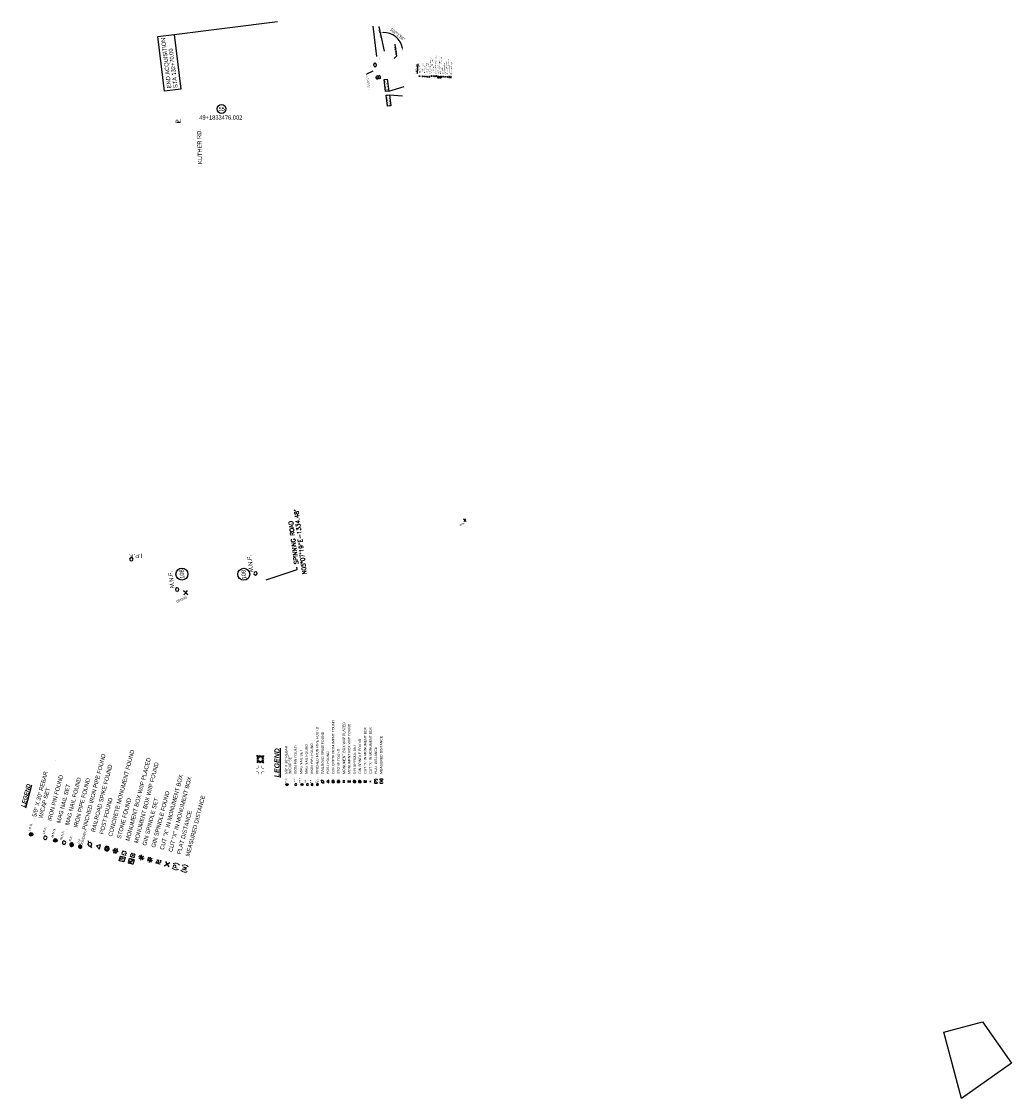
# Model space of a CAD drawing. Header units: feet. Extents: x 1337942 to 1371443, y 457715 to 485384.
# Tile 2 of 14: x 1365612 to 1368583, y 457715 to 460947. Entities that reach past the tile are written whole.
import ezdxf
from ezdxf.enums import TextEntityAlignment as Align

# ---------------------------------------------------------------- set-up
doc = ezdxf.new("R2010")
doc.units = ezdxf.units.FT
doc.header["$MEASUREMENT"] = 0
doc.linetypes.add('HIDDEN', pattern=[0.375, 0.25, -0.125])
doc.linetypes.add('HIDDEN4', pattern=[0.09375, 0.0625, -0.03125])
for name, color, linetype in [('BD_X_Hatch', 247, 'Continuous'), ('RW_P_Text-Boundary', 20, 'Continuous'), ('RW_P_Text-Parcel', 140, 'Continuous'), ('RW_X_Text-CLplat', 30, 'Continuous'), ('RW_X_Text-PropMap', 10, 'Continuous'), ('TEXT', 7, 'Continuous')]:
    doc.layers.add(name, color=color, linetype=linetype)
doc.styles.add('C1', font='simplex.shx')
doc.styles.add('COEC', font='arialbi.ttf', dxfattribs={"width": 0.8})
doc.styles.add('LEROY', font='simplex')
doc.styles.add('ODOT', font='arialbd.ttf')
doc.styles.add('Slanted-Normal', font='font31.shx', dxfattribs={"height": 0.1})
doc.styles.get("Standard").update_dxf_attribs({"font": 'font31.shx'})
doc.styles.add('Style-font31', font='font31.shx')
doc.styles.add('Text - CenterTop 0.14 Italic', font='ariali.ttf', dxfattribs={"height": 0.14})
doc.dimstyles.new('COEC', dxfattribs={"dimscale": 13.9, "dimtxt": 0.18, "dimasz": 0.18, "dimexe": 0.18, "dimexo": 0.0625, "dimgap": 0.09, "dimtad": 1, "dimzin": 0, "dimdsep": 46, "dimtxsty": 'Standard', "dimcen": 0.09, "dimclrd": 256, "dimclre": 256, "dimclrt": 256, "dimaunit": 1, "dimadec": 4, "dimazin": 0, "dimtfac": 1, "dimtofl": 0, "dimtmove": 0, "dimatfit": 3, "dimfxl": 1, "dimtolj": 1, "dimtzin": 0, "dimlwd": -1, "dimlwe": -1, "dimarcsym": 0})

# ---------------------------------------------------------------- blocks, each defined once
blk = doc.blocks.new('306')
at = {"color": 0, "linetype": 'ByBlock'}
for p, q in [((0.041, 0.029), (0.088, 0.075)), ((-0.041, -0.029), (-0.088, -0.075))]:
    blk.add_line(p, q, dxfattribs=at)
blk.add_lwpolyline([(-0.025, -0.057), (0.025, -0.057), (0.058, 0), (0.025, 0.057), (-0.025, 0.057), (-0.058, 0)], close=True, dxfattribs=at)
blk = doc.blocks.new('307')
at = {"linetype": 'HIDDEN4'}
for p, q in [((-0.054, 0.054), (0.054, 0.054)), ((-0.054, -0.054), (-0.054, 0.054)), ((0.054, 0.054), (0.054, -0.054)), ((0.054, -0.054), (-0.054, -0.054))]:
    blk.add_line(p, q, dxfattribs=at)
at = {"color": 0, "linetype": 'HIDDEN4'}
for p, q in [((-0.034, 0.034), (0.034, -0.034)), ((0.034, 0.034), (-0.034, -0.034))]:
    blk.add_line(p, q, dxfattribs=at)
blk = doc.blocks.new('309')
at = {"color": 0, "linetype": 'HIDDEN4'}
for p, q in [((-0.034, 0.034), (0.034, -0.034)), ((0.034, 0.034), (-0.034, -0.034))]:
    blk.add_line(p, q, dxfattribs=at)
blk = doc.blocks.new('343')
at = {"color": 0, "linetype": 'ByBlock'}
for radius in [0.0879, 0.045]:
    blk.add_arc((0, 0), radius, 311.534, 310.534, dxfattribs=at)
blk = doc.blocks.new('*D739')
at = {"layer": 'Defpoints', "color": 0, "transparency": 16777216}
for p in [(1366684.4, 460932.7), (1366700.2, 460858.6), (1366700.2, 460858.6), (1366746.3, 460889.7), (1366805.6, 460858.6)]:
    blk.add_point(p, dxfattribs=at)
at = {"layer": 'TEXT', "transparency": 16777216}
blk.add_arc((1366700.2, 460858.6), 55.6, 9.2852, 92.7471, dxfattribs=at)
for points in [[(1366697.7, 460912.6), (1366697.3, 460915.6), (1366688.6, 460913)], [(1366756.5, 460867.7), (1366753.5, 460867.4), (1366755.8, 460858.6)]]:
    blk.add_solid(points, dxfattribs=at)
at = {"layer": 'TEXT', "transparency": 16777216, "insert": (1366740.8, 460908.8), "char_height": 9, "attachment_point": 5, "rotation": 321.0161}
blk.add_mtext('\\A1;102°1\'56"', dxfattribs=at)

msp = doc.modelspace()

# ---------------------------------------------------------------- hatches: boundary and pattern name
at = {"layer": 'RW_P_Text-Parcel'}
h = msp.add_hatch(color=256, dxfattribs=at)
edge = h.paths.add_edge_path()
edge.add_arc((1366863.549, 460782.657), 0.25, 86.277028, 446.277028)
at = {"layer": 'RW_X_Text-CLplat'}
h = msp.add_hatch(color=256, dxfattribs=at)
edge = h.paths.add_edge_path()
edge.add_arc((1366579.445, 458666.09), 0.749, 90, 450)
h = msp.add_hatch(color=256, dxfattribs=at)
edge = h.paths.add_edge_path()
edge.add_arc((1365919.82, 458451.261), 1.249, 75.51972, 435.51972)

# ---------------------------------------------------------------- linework, layer by layer
at = {"layer": 'BD_X_Hatch'}
for p, q in [((1368380.125, 457913.651), (1368496.032, 457944.708)), ((1368496.032, 457944.708), (1368583.443, 457820.487)), ((1368433.383, 457714.892), (1368380.125, 457913.651)), ((1368583.443, 457820.487), (1368433.383, 457714.892))]:
    msp.add_line(p, q, dxfattribs=at)
at = {"layer": 'RW_P_Text-Boundary'}
msp.add_line((1365713.047, 458729.967), (1365713.047, 458729.967), dxfattribs=at)
at = {"layer": 'RW_P_Text-Parcel'}
for p, q in [((1366666.437, 460933.53), (1366677.102, 460842.505)), ((1366684.36, 460932.743), (1366700.166, 460858.589)), ((1366732.55, 460879.94), (1366737.321, 460843.111)), ((1366737.321, 460843.111), (1366730.566, 460836.615)), ((1366867.16, 460777.301), (1366870.183, 460779.955)), ((1366874.174, 460781.994), (1366872.5, 460782.103)), ((1366874.174, 460781.994), (1366872.913, 460780.887)), ((1366874.174, 460781.994), (1366873.067, 460783.255)), ((1366874.174, 460781.994), (1366874.065, 460780.32)), ((1366874.174, 460781.994), (1366874.283, 460783.668)), ((1366874.174, 460781.994), (1366875.435, 460783.101)), ((1366874.174, 460781.994), (1366875.848, 460781.885)), ((1366874.174, 460781.994), (1366875.281, 460780.733)), ((1366878.848, 460781.694), (1366877.817, 460781.761)), ((1366879.007, 460781.227), (1366878.23, 460780.545)), ((1366879.066, 460782.136), (1366878.384, 460782.913)), ((1366879.449, 460781.01), (1366879.382, 460779.978)), ((1366879.533, 460782.295), (1366879.6, 460783.327)), ((1366879.916, 460781.168), (1366880.598, 460780.391)), ((1366879.975, 460782.077), (1366880.752, 460782.759)), ((1366880.134, 460781.611), (1366881.165, 460781.543)), ((1366888.664, 460779.687), (1366891.586, 460782.251)), ((1366891.407, 460779.509), (1366888.844, 460782.429)), ((1366714.179, 460738.144), (1366760.046, 460752.13)), ((1366716.181, 460727.196), (1366755.904, 460724.322))]:
    msp.add_line(p, q, dxfattribs=at)
at = {"layer": 'RW_P_Text-Parcel', "linetype": 'Continuous'}
for p, q in [((1366861.55, 460777.675), (1366861.735, 460780.513)), ((1366864.388, 460777.491), (1366861.55, 460777.675)), ((1366861.735, 460780.513), (1366864.573, 460780.329)), ((1366864.573, 460780.329), (1366864.388, 460777.491))]:
    msp.add_line(p, q, dxfattribs=at)
at = {"layer": 'RW_P_Text-Parcel', "linetype": 'HIDDEN4'}
for p, q in [((1366862.394, 460781.643), (1366862.535, 460783.812)), ((1366864.563, 460781.502), (1366862.394, 460781.643)), ((1366862.535, 460783.812), (1366864.704, 460783.671)), ((1366864.704, 460783.671), (1366864.563, 460781.502)), ((1366867.702, 460781.322), (1366867.843, 460783.491)), ((1366869.871, 460781.181), (1366867.702, 460781.322)), ((1366867.843, 460783.491), (1366870.012, 460783.35)), ((1366870.012, 460783.35), (1366869.871, 460781.181))]:
    msp.add_line(p, q, dxfattribs=at)
at = {"layer": 'RW_P_Text-Parcel', "linetype": 'HIDDEN'}
for p, q in [((1366867.16, 460777.301), (1366867.344, 460780.14)), ((1366869.998, 460777.116), (1366867.16, 460777.301)), ((1366867.344, 460780.14), (1366870.183, 460779.955)), ((1366870.183, 460779.955), (1366869.998, 460777.116))]:
    msp.add_line(p, q, dxfattribs=at)
at = {"layer": 'RW_P_Text-Parcel'}
for points in [[(1366704.411, 460736.993), (1366700.117, 460773.453), (1366709.885, 460774.604), (1366714.179, 460738.144)], [(1366846.377, 460783.759), (1366848.548, 460782.31), (1366848.717, 460784.915)], [(1366858.162, 460782.09), (1366858.937, 460781.573), (1366858.998, 460782.502), (1366859.833, 460782.915), (1366859.058, 460783.432), (1366859.119, 460784.361), (1366858.283, 460783.949), (1366857.509, 460784.466), (1366857.448, 460783.537), (1366856.613, 460783.124), (1366857.388, 460782.607), (1366857.327, 460781.678)], [(1366710.295, 460693.089), (1366706.413, 460726.045), (1366716.181, 460727.196), (1366720.063, 460694.24)]]:
    msp.add_lwpolyline(points, close=True, dxfattribs=at)
at = {"layer": 'RW_P_Text-Parcel', "const_width": 1.05}
for points in [[(1366806.566, 460782.786, 1), (1366806.634, 460783.834, 1)], [(1366821.491, 460781.945, 1), (1366821.56, 460782.993, 1)]]:
    msp.add_lwpolyline(points, format="xyb", close=True, dxfattribs=at)
at = {"layer": 'RW_P_Text-Parcel'}
for points in [[(1366812.115, 460763.033, 0, 0.749, 0), (1366812.158, 460760.783, 0, 0, 0.26150016), (1366813.083, 460759.208, 0, 0, -0.94920163)], [(1366815.093, 460763.055, 0, 0.749, 0), (1366815.08, 460760.805, 0, 0, -0.26150016), (1366814.177, 460759.217, 0, 0, 0.94920163)], [(1366809.058, 460759.976, 0, 0.749, 0), (1366811.307, 460759.998, 0, 0, -0.26150016), (1366812.909, 460759.12, 0, 0, 0.94920163)], [(1366809.058, 460757.014, 0, 0.749, 0), (1366811.307, 460756.991, 0, 0, 0.26150016), (1366812.909, 460757.87, 0, 0, -0.94920163)], [(1366812.228, 460753.916, 0, 0.749, 0), (1366812.19, 460756.166, 0, 0, -0.26150016), (1366813.057, 460757.774, 0, 0, 0.94920163)], [(1366815.07, 460753.937, 0, 0.749, 0), (1366815.077, 460756.187, 0, 0, 0.26150016), (1366814.188, 460757.783, 0, 0, -0.94920163)], [(1366818.175, 460760.027, 0, 0.749, 0), (1366815.926, 460759.999, 0, 0, 0.26150016), (1366814.344, 460759.085, 0, 0, -0.94920163)], [(1366818.175, 460756.98, 0, 0.749, 0), (1366815.926, 460757.008, 0, 0, -0.26150016), (1366814.344, 460757.922, 0, 0, 0.94920163)]]:
    msp.add_lwpolyline(points, format="xyseb", dxfattribs=at)
at = {"layer": 'RW_P_Text-Parcel', "const_width": 0.649, "flags": 128}
msp.add_lwpolyline([(1366874.153, 460781.67, 1), (1366874.195, 460782.318, 1)], format="xyb", close=True, dxfattribs=at)
at = {"layer": 'RW_P_Text-Parcel'}
for centre, radius in [((1366806.6, 460783.31), 1.05), ((1366821.525, 460782.469), 1.05), ((1366858.223, 460783.019), 0.349), ((1366868.857, 460782.336), 0.25), ((1366879.491, 460781.652), 0.644)]:
    msp.add_circle(centre, radius, dxfattribs=at)
for centre, radius in [((1366815.343, 460782.913), 1.02), ((1366826.948, 460782.092), 1.02), ((1366831.678, 460781.78), 1.1), ((1366831.678, 460781.78), 0.485), ((1366836.942, 460781.516), 1), ((1366836.942, 460781.516), 0.441)]:
    msp.add_arc(centre, radius, 352.810985, 351.810985, dxfattribs=at)
for centre, major_axis in [((1366672.91, 460817.226), (-0.697, 6.695)), ((1366679.385, 460779.712), (-0.633, 6.087)), ((1366686.251, 460780.52), (-0.576, 5.533))]:
    msp.add_ellipse(centre, major_axis=major_axis, ratio=0.45669962, dxfattribs=at)
at = {"layer": 'RW_X_Text-CLplat'}
for p, q in [((1366942.512, 459450.445, 997.1), (1366938.665, 459453.691, 997.1)), ((1366942.512, 459450.445, 997.1), (1366939.266, 459446.598, 997.1)), ((1366942.512, 459450.445, 997.1), (1366945.759, 459454.292, 997.1)), ((1366942.512, 459450.445, 997.1), (1366946.359, 459447.198, 997.1)), ((1366104.911, 459232.746, 997.1), (1366098.499, 459238.157, 997.1)), ((1366104.911, 459232.746, 997.1), (1366099.5, 459226.335, 997.1)), ((1366104.911, 459232.746, 997.1), (1366110.321, 459239.158, 997.1)), ((1366104.911, 459232.746, 997.1), (1366111.322, 459227.336, 997.1)), ((1366611.381, 458666.176), (1366606.348, 458666.176)), ((1366611.381, 458666.176), (1366607.822, 458669.735)), ((1366611.381, 458666.176), (1366607.822, 458662.616)), ((1366611.381, 458666.176), (1366611.381, 458671.209)), ((1366611.381, 458666.176), (1366614.941, 458669.735)), ((1366611.381, 458666.176), (1366616.415, 458666.176)), ((1366611.381, 458666.176), (1366611.381, 458661.142)), ((1366611.381, 458666.176), (1366614.941, 458662.616)), ((1366625.433, 458666.188), (1366622.332, 458666.188)), ((1366625.999, 458667.555), (1366623.806, 458669.748)), ((1366625.999, 458664.822), (1366623.806, 458662.629)), ((1366627.365, 458668.121), (1366627.365, 458671.222)), ((1366627.365, 458664.256), (1366627.365, 458661.155)), ((1366628.732, 458667.555), (1366630.925, 458669.748)), ((1366628.732, 458664.822), (1366630.925, 458662.629)), ((1366629.298, 458666.188), (1366632.399, 458666.188)), ((1365971.391, 458438.09), (1365963.268, 458440.187)), ((1365971.391, 458438.09), (1365964.164, 458433.829)), ((1365971.391, 458438.09), (1365967.131, 458445.317)), ((1365971.391, 458438.09), (1365969.293, 458429.967)), ((1365971.391, 458438.09), (1365973.489, 458446.213)), ((1365971.391, 458438.09), (1365978.618, 458442.35)), ((1365971.391, 458438.09), (1365979.514, 458435.992)), ((1365971.391, 458438.09), (1365975.652, 458430.863)), ((1365995.555, 458434.223), (1365992.93, 458438.676)), ((1365997.995, 458434.567), (1365999.288, 458439.572)), ((1365999.964, 458433.084), (1366004.417, 458435.709)), ((1365994.072, 458432.254), (1365989.067, 458433.547)), ((1365994.416, 458429.813), (1365989.963, 458427.188)), ((1365996.385, 458428.331), (1365995.092, 458423.326)), ((1365998.825, 458428.675), (1366001.451, 458424.222)), ((1366000.308, 458430.644), (1366005.313, 458429.351)), ((1366040.417, 458413.234), (1366057.159, 458423.1)), ((1366043.857, 458426.535), (1366053.724, 458409.798))]:
    msp.add_line(p, q, dxfattribs=at)
at = {"layer": 'RW_X_Text-CLplat', "linetype": 'HIDDEN4'}
for p, q in [((1366576.185, 458662.83), (1366576.185, 458669.351)), ((1366576.185, 458669.351), (1366582.706, 458669.351)), ((1366582.706, 458662.83), (1366576.185, 458662.83)), ((1366582.706, 458669.351), (1366582.706, 458662.83)), ((1366592.137, 458662.902), (1366592.137, 458669.424)), ((1366592.137, 458669.424), (1366598.658, 458669.424)), ((1366598.658, 458662.902), (1366592.137, 458662.902)), ((1366598.658, 458669.424), (1366598.658, 458662.902)), ((1365913.199, 458447.358), (1365915.916, 458457.882)), ((1365923.723, 458444.64), (1365913.199, 458447.358)), ((1365915.916, 458457.882), (1365926.441, 458455.164)), ((1365926.441, 458455.164), (1365923.723, 458444.64)), ((1365938.971, 458440.827), (1365941.689, 458451.352)), ((1365949.495, 458438.11), (1365938.971, 458440.827)), ((1365941.689, 458451.352), (1365952.213, 458448.634)), ((1365952.213, 458448.634), (1365949.495, 458438.11))]:
    msp.add_line(p, q, dxfattribs=at)
at = {"layer": 'RW_X_Text-CLplat', "linetype": 'Continuous'}
for p, q in [((1365905.351, 458428.657), (1365908.907, 458442.425)), ((1365908.907, 458442.425), (1365922.675, 458438.87)), ((1365922.675, 458438.87), (1365919.119, 458425.102)), ((1365919.119, 458425.102), (1365905.351, 458428.657))]:
    msp.add_line(p, q, dxfattribs=at)
at = {"layer": 'RW_X_Text-CLplat', "linetype": 'HIDDEN'}
for p, q in [((1365932.557, 458421.583), (1365936.113, 458435.355)), ((1365936.113, 458435.355), (1365949.885, 458431.798)), ((1365946.328, 458418.027), (1365932.557, 458421.583)), ((1365949.885, 458431.798), (1365946.328, 458418.027))]:
    msp.add_line(p, q, dxfattribs=at)
at = {"layer": 'RW_X_Text-CLplat', "color": 6}
msp.add_line((1365932.557, 458421.583), (1365949.885, 458431.798), dxfattribs=at)
at = {"layer": 'RW_X_Text-CLplat'}
for points, format in [([(1366318.247, 458737.359), (1366321.409, 458735.22, 0.22599763), (1366317.961, 458743.902), (1366318.189, 458744.144, -0.25358218), (1366321.409, 458735.22), (1366324.318, 458737.607)], "xyb"), ([(1366318.247, 458729.843), (1366321.409, 458731.982, -0.22599763), (1366317.961, 458723.301), (1366318.189, 458723.058, 0.25358218), (1366321.409, 458731.982), (1366324.318, 458729.595)], "xyb"), ([(1366325.638, 458744.582), (1366327.777, 458741.42, -0.22599763), (1366319.095, 458744.868), (1366318.853, 458744.64, 0.25358218), (1366327.777, 458741.42), (1366325.39, 458738.511)], "xyb"), ([(1366325.811, 458722.62), (1366327.95, 458725.783, 0.22599763), (1366319.269, 458722.334), (1366319.027, 458722.562, -0.25358218), (1366327.95, 458725.783), (1366325.564, 458728.691)], "xyb"), ([(1366331.564, 458744.244), (1366329.426, 458741.082, 0.22599763), (1366338.107, 458744.531), (1366338.349, 458744.303, -0.25358218), (1366329.426, 458741.082), (1366331.812, 458738.173)], "xyb"), ([(1366331.593, 458722.273), (1366329.455, 458725.435, -0.22599763), (1366338.136, 458721.987), (1366338.378, 458722.215, 0.25358218), (1366329.455, 458725.435), (1366331.841, 458728.344)], "xyb"), ([(1366338.985, 458729.67), (1366335.823, 458731.808, 0.22599763), (1366339.271, 458723.127), (1366339.043, 458722.885, -0.25358218), (1366335.823, 458731.808), (1366332.914, 458729.422)], "xyb"), ([(1366339.303, 458736.674), (1366336.141, 458734.535, -0.22599763), (1366339.589, 458743.217), (1366339.361, 458743.459, 0.25358218), (1366336.141, 458734.535), (1366333.232, 458736.922)], "xyb"), ([(1366314.084, 458705.736, 0, 2.248, 0), (1366320.834, 458705.697, 0, 0, -0.26150016), (1366325.598, 458702.988, 0, 0, 0.94920163)], "xyseb"), ([(1366314.15, 458696.8, 0, 2.248, 0), (1366320.899, 458696.93, 0, 0, 0.26150016), (1366325.625, 458699.704, 0, 0, -0.94920163)], "xyseb"), ([(1366323.168, 458714.982, 0, 2.248, 0), (1366323.252, 458708.233, 0, 0, 0.26150016), (1366325.995, 458703.488, 0, 0, -0.94920163)], "xyseb"), ([(1366323.322, 458687.629, 0, 2.248, 0), (1366323.255, 458694.378, 0, 0, -0.26150016), (1366325.889, 458699.184, 0, 0, 0.94920163)], "xyseb"), ([(1366332.31, 458714.982, 0, 2.248, 0), (1366332.226, 458708.233, 0, 0, -0.26150016), (1366329.484, 458703.488, 0, 0, 0.94920163)], "xyseb"), ([(1366332.207, 458687.629, 0, 2.248, 0), (1366332.275, 458694.378, 0, 0, 0.26150016), (1366329.64, 458699.184, 0, 0, -0.94920163)], "xyseb"), ([(1366341.439, 458705.665, 0, 2.248, 0), (1366334.689, 458705.687, 0, 0, 0.26150016), (1366329.902, 458703.02, 0, 0, -0.94920163)], "xyseb"), ([(1366341.501, 458697.14, 0, 2.248, 0), (1366334.752, 458697.026, 0, 0, -0.26150016), (1366329.929, 458699.628, 0, 0, 0.94920163)], "xyseb")]:
    msp.add_lwpolyline(points, format=format, dxfattribs=at)
for points, const_width in [([(1366408.83, 458655.377, 1), (1366408.83, 458658.527, 1)], 3.15), ([(1366453.677, 458655.767, 1), (1366453.677, 458658.917, 1)], 3.15), ([(1365640.029, 458505.076, 1), (1365641.342, 458510.159, 1)], 5.25), ([(1365712.562, 458487.016, 1), (1365713.875, 458492.099, 1)], 5.25)]:
    msp.add_lwpolyline(points, format="xyb", close=True, dxfattribs=dict(at, const_width=const_width))
for points in [[(1366527.823, 458666.045), (1366534.604, 458662.131), (1366534.604, 458669.96)], [(1366563.429, 458663.344), (1366565.849, 458661.946), (1366565.849, 458664.741), (1366568.269, 458666.138), (1366565.849, 458667.535), (1366565.849, 458670.33), (1366563.429, 458668.932), (1366561.009, 458670.33), (1366561.009, 458667.535), (1366558.589, 458666.138), (1366561.009, 458664.741), (1366561.009, 458661.946)], [(1365836.497, 458472.701), (1365845.807, 458463.559), (1365849.07, 458476.193)], [(1365892.83, 458453.503), (1365896.152, 458450.24), (1365897.317, 458454.749), (1365901.805, 458455.995), (1365898.482, 458459.259), (1365899.646, 458463.768), (1365895.159, 458462.522), (1365891.836, 458465.785), (1365890.671, 458461.276), (1365886.184, 458460.029), (1365889.507, 458456.766), (1365888.342, 458452.257)]]:
    msp.add_lwpolyline(points, close=True, dxfattribs=at)
at = {"layer": 'RW_X_Text-CLplat', "flags": 128}
for points, const_width in [([(1366611.381, 458665.202, 1), (1366611.381, 458667.149, 1)], 1.947), ([(1365970.985, 458436.519, 1), (1365971.797, 458439.661, 1)], 3.245)]:
    msp.add_lwpolyline(points, format="xyb", close=True, dxfattribs=dict(at, const_width=const_width))
at = {"layer": 'RW_X_Text-CLplat'}
for centre, radius in [((1366093.498, 459288.795), 18), ((1366278.976, 459288.313), 18), ((1366408.83, 458656.952), 3.15), ((1366453.677, 458657.342), 3.15), ((1366563.429, 458666.138), 1.047), ((1366595.397, 458666.163), 0.75), ((1366627.365, 458666.188), 1.932), ((1365640.686, 458507.617), 5.25), ((1365713.218, 458489.557), 5.25), ((1365893.994, 458458.012), 1.745), ((1365945.592, 458444.731), 1.25), ((1365997.19, 458431.449), 3.22)]:
    msp.add_circle(centre, radius, dxfattribs=at)
for centre, radius, start, end in [((1365941.464, 459333.408), 5.1, 88.105693, 87.105693), ((1366314.199, 459290.903), 5.1, 358.105693, 357.105693), ((1366078.822, 459242.424), 5.1, 3.617291, 2.617291), ((1366435.082, 458657.466), 3.06, 356.533957, 355.533957), ((1366469.984, 458657.271), 3.06, 356.533957, 355.533957), ((1366484.029, 458657.478), 2.999, 356.533957, 355.533957), ((1366500.013, 458657.491), 2.999, 356.533957, 355.533957), ((1366484.029, 458657.478), 1.323, 356.533957, 355.533957), ((1366500.013, 458657.491), 1.323, 356.533957, 355.533957), ((1365683.263, 458497.506), 5.1, 342.053677, 341.053677), ((1365739.504, 458482.646), 5.1, 342.053677, 341.053677), ((1365762.447, 458476.695), 5.498, 342.053677, 341.053677), ((1365762.447, 458476.695), 2.425, 342.053677, 341.053677), ((1365788.055, 458470.487), 4.998, 342.053677, 341.053677), ((1365788.055, 458470.487), 2.205, 342.053677, 341.053677)]:
    msp.add_arc(centre, radius, start, end, dxfattribs=at)
at = {"layer": 'RW_X_Text-PropMap'}
msp.add_line((1366069.855, 460908.856), (1366380.007, 460947.396), dxfattribs=at)
msp.add_lwpolyline([(1366041.512, 460738.138), (1366021.052, 460902.792), (1366069.855, 460908.856), (1366090.316, 460744.202)], close=True, dxfattribs=at)
msp.add_circle((1366212.316, 460684.962), 13.2, dxfattribs=at)

# ---------------------------------------------------------------- block references
at = {"layer": 'RW_P_Text-Parcel', "rotation": 86.27702816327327}
for name, p, xscale, yscale, zscale in [('306', (1366842.273, 460784.036), 20, 20, 20), ('343', (1366852.889, 460783.367), 15.9375, 15.9375, 15.9375), ('307', (1366884.808, 460781.311), 20, 20, 20), ('309', (1366890.125, 460780.969), 40.00000000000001, 40.00000000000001, 40.00000000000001)]:
    msp.add_blockref(name, p, dxfattribs=dict(at, xscale=xscale, yscale=yscale, zscale=zscale))
at = {"layer": 'RW_X_Text-CLplat'}
for name, p, xscale, yscale, zscale, rotation in [('306', (1366515.483, 458666.075), 60, 60, 60, 90), ('343', (1366547.394, 458666.14), 45.89999999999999, 45.89999999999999, 45.89999999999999, 90), ('307', (1366643.349, 458666.201), 60, 60, 60, 90), ('309', (1366659.333, 458666.214), 60, 60, 60, 90), ('306', (1365816.595, 458477.892), 100, 100, 100, 75.51971960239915), ('343', (1365868.118, 458464.698), 79.68750000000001, 79.68750000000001, 79.68750000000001, 75.51971960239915), ('307', (1366022.988, 458424.808), 100, 100, 100, 75.51971960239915), ('309', (1366048.788, 458418.167), 100, 100, 100, 75.51971960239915)]:
    msp.add_blockref(name, p, dxfattribs=dict(at, xscale=xscale, yscale=yscale, zscale=zscale, rotation=rotation))

# ---------------------------------------------------------------- texts
at = {"layer": 'RW_P_Text-Parcel'}
for s, height, rotation, style, p in [('PT STA. 24+72.60', 2.8, 102.077508, 'Slanted-Normal', (1366687.548, 460913.377)), ("133+91.63,0.00' RT", 2.5, 97.381779, 'Slanted-Normal', (1366733.817, 460862.086)), ('%%ULEGEND', 5, 86.277028, 'COEC', (1366800.387, 460805.572)), ('55SH', 2.8, 97.381779, 'Text - CenterTop 0.14 Italic', (1366680.884, 460779.621)), ('55T', 2.8, 97.381779, 'Text - CenterTop 0.14 Italic', (1366687.75, 460780.429))]:
    msp.add_text(s, height=height, rotation=rotation, dxfattribs=dict(at, style=style)).set_placement(p, align=Align.CENTER)
for s, height, style, width, p in [("35+91.22,0.00' RT", 2.5, 'Slanted-Normal', 0.95, (1366737.844, 460863.212)), ('16-SH1', 2.6, 'Text - CenterTop 0.14 Italic', 0.9, (1366674.177, 460817.252))]:
    msp.add_text(s, height=height, rotation=97.381779, dxfattribs=dict(at, style=style, width=width)).set_placement(p, align=Align.CENTER)
for s, height, rotation, style, p in [('L', 2.8, 186.717778, 'Style-font31', (1366686.007, 460837.294)), ('P', 2.8, 186.717778, 'Style-font31', (1366686.708, 460836.653)), ('STA 118+92.00', 2.5, 96.717778, 'Style-font31', (1366712.104, 460739.228)), ('M', 1.832, 86.277028, 'ODOT', (1366863.889, 460777.938)), ('(P)', 2.5, 86.277028, 'LEROY', (1366896.487, 460778.121)), ('(M)', 2.5, 86.277028, 'LEROY', (1366901.885, 460777.797)), ('END ACQUISITION', 2.5, 96.717778, 'Style-font31', (1366714.01, 460694.533)), ('STA 132+70.00', 2.5, 96.717778, 'Style-font31', (1366717.987, 460695.324))]:
    msp.add_text(s, height=height, rotation=rotation, dxfattribs=dict(at, style=style)).set_placement(p)
for s, height, p in [('PINCHED IRON PIPE FOUND', 2.5, (1366838.588, 460791.954)), ('RAILROAD SPIKE FOUND', 2.5, (1366844.064, 460791.593)), ('CONCRETE MONUMENT FOUND', 2.5, (1366854.676, 460790.929)), ('MONUMENT BOX W/IP PLACED', 2.5, (1366865.353, 460790.204)), ('MONUMENT BOX W/IP FOUND', 2.5, (1366870.636, 460789.894)), ('CUT "X" IN MONUMENT BOX', 2.5, (1366886.573, 460788.871)), ('CUT "X" IN MONUMENT BOX', 2.5, (1366891.89, 460788.529)), ('5/8" X 30" REBAR', 2.5, (1366807.624, 460793.96)), ('W/CAP SET', 2.5, (1366811.45, 460793.711)), ('IRON PIN FOUND', 2.5, (1366817.082, 460793.302)), ('MAG NAIL SET', 2.5, (1366822.636, 460792.988)), ('MAG NAIL FOUND', 2.5, (1366827.953, 460792.642)), ('IRON PIPE FOUND', 2.5, (1366833.271, 460792.296)), ('POST FOUND', 2.5, (1366849.223, 460791.258)), ('STONE FOUND', 2.5, (1366860.019, 460790.605)), ('GIN SPINDLE SET', 2.5, (1366875.842, 460789.353)), ('GIN SPINDLE FOUND', 2.5, (1366881.285, 460789.209)), ('PLAT DISTANCE', 2.5, (1366897.14, 460788.142)), ('MEASURED DISTANCE', 2.5, (1366902.537, 460787.818)), ('I.P.S.', 1.4, (1366805.937, 460785.218)), ('I.P.F.', 1.4, (1366814.68, 460784.821)), ('M.N.S.', 1.4, (1366820.068, 460783.787)), ('M.N.F.', 1.4, (1366825.55, 460783.43)), ('P.F.', 1.4, (1366831.071, 460783.511)), ('P.F.', 1.4, (1366836.388, 460783.17)), ('M', 1.73, (1366869.419, 460777.753))]:
    msp.add_text(s, height=height, rotation=86.277028, dxfattribs=at).set_placement(p)
at = {"layer": 'RW_P_Text-Parcel', "style": 'Style-font31', "width": 0.9}
msp.add_text('BEGIN ACQUISITION', height=2.5, rotation=96.717778, dxfattribs=at).set_placement((1366708.126, 460738.437))
at = {"layer": 'RW_P_Text-Parcel', "width": 0.5}
msp.add_text('PINCHED', height=1.4, rotation=86.277028, dxfattribs=at).set_placement((1366838.312, 460783.044))
at = {"layer": 'RW_P_Text-Parcel', "char_height": 2.5, "attachment_point": 2, "style": 'Style-font31'}
for s, insert, rotation in [('C CONST. KUTHER ROAD\\PN00%%D00\'09"W,127.19\'', (1366649.247, 460765.355), 97.381779), ('L', (1366652.785, 460745.001), 97.083418)]:
    msp.add_mtext_dynamic_manual_height_columns(s, width=46.06523, gutter_width=50, heights=[27.314], dxfattribs=dict(at, insert=insert, rotation=rotation))
at = {"layer": 'RW_X_Text-CLplat'}
for s, height, rotation, p in [('CROSS', 4.2, 24.346495, (1366926.452, 459432.442, 997.1)), ('CROSS', 7, 24.346495, (1366078.145, 459202.741, 997.1)), ('CONCRETE MONUMENT FOUND', 7.5, 90, (1366551.269, 458689.127)), ('MONUMENT BOX W/IP PLACED', 7.5, 90, (1366583.375, 458689.034)), ('MONUMENT BOX W/IP FOUND', 7.5, 90, (1366599.252, 458689.135)), ('CUT "X" IN MONUMENT BOX', 7.5, 90, (1366647.161, 458689.178)), ('CUT "X" IN MONUMENT BOX', 7.5, 90, (1366663.145, 458689.19)), ('PINCHED IRON PIPE FOUND', 7.5, 90, (1366502.909, 458689.06)), ('RAILROAD SPIKE FOUND', 7.5, 90, (1366519.374, 458689.047)), ('MEASURED DISTANCE', 7.5, 90, (1366695.157, 458689.135)), ('5/8" X 30" REBAR', 7.5, 90, (1366409.823, 458689.035)), ('IRON PIN FOUND', 7.5, 90, (1366438.264, 458688.907)), ('MAG NAIL FOUND', 7.5, 90, (1366470.938, 458689.047)), ('IRON PIPE FOUND', 7.5, 90, (1366486.925, 458689.047)), ('STONE FOUND', 7.5, 90, (1366567.33, 458689.198)), ('GIN SPINDLE SET', 7.5, 90, (1366614.942, 458688.532)), ('GIN SPINDLE FOUND', 7.5, 90, (1366631.264, 458689.161)), ('PLAT DISTANCE', 7.5, 90, (1366678.935, 458689.056)), ('W/CAP SET', 7.5, 90, (1366421.324, 458689.035)), ('MAG NAIL SET', 7.5, 90, (1366454.952, 458689.047)), ('POST FOUND', 7.5, 90, (1366534.882, 458689.047)), ('I.P.S.', 4.2, 90, (1366406.474, 458662.535)), ('I.P.F.', 4.2, 90, (1366432.726, 458663.049)), ('M.N.S.', 4.2, 90, (1366449.057, 458661.002)), ('M.N.F.', 4.2, 90, (1366465.538, 458661.002)), ('P.F.', 4.2, 90, (1366482.05, 458662.322)), ('P.F.', 4.2, 90, (1366498.034, 458662.334))]:
    msp.add_text(s, height=height, rotation=rotation, dxfattribs=at).set_placement(p)
for s, height, rotation, width, p in [('I.P.F.', 12.5, 181.571736, 0.9, (1365973.824, 459349.826)), ('M.N.F.', 12.5, 97.083333, 0.9, (1366307.973, 459295.588)), ('M.N.F.', 12.5, 97.083333, 0.9, (1366070.701, 459247.682)), ('PINCHED IRON PIPE FOUND', 12.5, 75.51972, 0.9, (1365805.883, 458520.224)), ('CONCRETE MONUMENT FOUND', 12.5, 75.51972, 0.9, (1365883.952, 458500.177)), ('MONUMENT BOX W/IP PLACED', 12.5, 75.51972, 0.9, (1365935.723, 458486.648)), ('5/8" X 30" REBAR', 12.5, 75.51972, 0.9, (1365655.658, 458558.976)), ('IRON PIN FOUND', 12.5, 75.51972, 0.9, (1365701.5, 458546.917)), ('RAILROAD SPIKE FOUND', 12.5, 75.51972, 0.9, (1365832.448, 458513.342)), ('MONUMENT BOX W/IP FOUND', 12.5, 75.51972, 0.9, (1365961.386, 458480.195)), ('PINCHED', 4.2, 90, 0.5, (1366503.818, 458662.334)), ('W/CAP SET', 12.5, 75.51972, 0.9, (1365674.217, 458554.183)), ('MAG NAIL SET', 12.5, 75.51972, 0.9, (1365728.489, 458540.189)), ('MAG NAIL FOUND', 12.5, 75.51972, 0.9, (1365754.287, 458533.527)), ('IRON PIPE FOUND', 12.5, 75.51972, 0.9, (1365780.084, 458526.865)), ('CUT "X" IN MONUMENT BOX', 12.5, 75.51972, 0.9, (1366038.716, 458460.297)), ('CUT "X" IN MONUMENT BOX', 12.5, 75.51972, 0.9, (1366064.515, 458453.656)), ('POST FOUND', 12.5, 75.51972, 0.9, (1365857.473, 458506.879)), ('STONE FOUND', 12.5, 75.51972, 0.9, (1365909.899, 458493.599)), ('GIN SPINDLE FOUND', 12.5, 75.51972, 0.9, (1366013.055, 458466.895)), ('GIN SPINDLE SET', 12.5, 75.51972, 0.9, (1365986.453, 458472.683)), ('MEASURED DISTANCE', 12.5, 75.51972, 0.9, (1366116.149, 458440.227)), ('I.P.S.', 7, 75.51972, 0.9, (1365639.21, 458517.609)), ('PLAT DISTANCE', 12.5, 75.51972, 0.9, (1366089.939, 458446.859)), ('I.P.F.', 7, 75.51972, 0.9, (1365681.787, 458507.498)), ('M.N.S.', 7, 75.51972, 0.9, (1365707.288, 458497.389)), ('M.N.F.', 7, 75.51972, 0.9, (1365733.885, 458490.52)), ('P.F.', 7, 75.51972, 0.9, (1365761.081, 458485.768)), ('PINCHED', 7, 75.51972, 0.9, (1365796.213, 458476.717)), ('P.F.', 7, 75.51972, 0.9, (1365786.88, 458479.127)), ('M', 12.5, 75.51972, 0.9, (1365944.355, 458421.272))]:
    msp.add_text(s, height=height, rotation=rotation, dxfattribs=dict(at, width=width)).set_placement(p)
at = {"layer": 'RW_X_Text-CLplat', "width": 0.9}
msp.add_text('108', height=12.5, rotation=97.083333, dxfattribs=at).set_placement((1366099.465, 459289.699), align=Align.CENTER)
for s, rotation, style, p in [('108', 97.083333, 'Style-font31', (1366285.239, 459287.844)), ('%%ULEGEND', 75.51972, 'COEC', (1365630.945, 458622.766))]:
    msp.add_text(s, height=12.5, rotation=rotation, dxfattribs=dict(at, style=style)).set_placement(p, align=Align.CENTER)
at = {"layer": 'RW_X_Text-CLplat', "style": 'COEC'}
msp.add_text('%%ULEGEND', height=15, rotation=90, dxfattribs=at).set_placement((1366385.896, 458722.385), align=Align.CENTER)
at = {"layer": 'RW_X_Text-CLplat', "style": 'LEROY'}
for s, p in [('(P)', (1366678.935, 458658.928)), ('(M)', (1366695.157, 458659.008))]:
    msp.add_text(s, height=7.5, rotation=90, dxfattribs=at).set_placement(p)
at = {"layer": 'RW_X_Text-CLplat', "width": 0.9}
for s, style, p in [('M', 'ODOT', (1365917.085, 458427.762)), ('(P)', 'LEROY', (1366077.384, 458398.241)), ('(M)', 'LEROY', (1366103.594, 458391.61))]:
    msp.add_text(s, height=12.5, rotation=75.51972, dxfattribs=dict(at, style=style)).set_placement(p)
at = {"layer": 'RW_X_Text-CLplat', "char_height": 12.6, "attachment_point": 5, "rotation": 97.467127, "style": 'C1'}
for s, insert in [('N05%%D07\'19"E-1334.48\'                    ', (1366448.893, 459385.536)), ('SPINNING ROAD                            ', (1366428.344, 459383.223))]:
    msp.add_mtext_dynamic_manual_height_columns(s, width=199.26822, gutter_width=45, heights=[0], dxfattribs=dict(at, insert=insert))
at = {"layer": 'RW_X_Text-PropMap', "style": 'Style-font31', "width": 0.9}
for s, height, rotation, p in [('END ACQUISITION', 12.5, 97.083333, (1366061.613, 460748.086)), ('STA 132+70.00', 12.5, 97.083333, (1366080.626, 460748.371)), ('P', 14, 91.835278, (1366088.483, 460641.305)), ('L', 14, 91.835278, (1366090.93, 460643.683)), ('KUTHER RD.', 12.5, 91.835278, (1366154.328, 460519.904))]:
    msp.add_text(s, height=height, rotation=rotation, dxfattribs=at).set_placement(p)
for s, p in [('49+1833476.002', (1366145.387, 460653.078)), ('55', (1366203.333, 460678.719))]:
    msp.add_text(s, height=12.5, dxfattribs=at).set_placement(p)

# ---------------------------------------------------------------- dimensions: what is measured, and where the dimension line sits
at = {"layer": 'TEXT'}
dim = msp.add_angular_dim_2l(base=(1366746.2514, 460889.687), line1=((1366700.1656, 460858.5891), (1366805.6365, 460858.5891)), line2=((1366684.36, 460932.7431), (1366700.1656, 460858.5891)), dimstyle='COEC', override={"dimscale": 50}, dxfattribs=at)
dim.commit()
dim.dimension.update_dxf_attribs({"geometry": '*D739', "text_midpoint": (1366740.8034, 460908.8016)})

# ---------------------------------------------------------------- leaders
at = {"layer": 'RW_P_Text-Parcel'}
msp.add_leader([(1366666.442, 460798.418), (1366647.586, 460789.126), (1366647.678, 460788.245)], dimstyle='COEC', override={"dimscale": 13.9, "dimgap": 0.09, "dimtad": 0}, dxfattribs=at)
at = {"layer": 'RW_X_Text-CLplat'}
msp.add_leader([(1366346.532, 459271.119), (1366439.037, 459302.278), (1366438.077, 459309.997)], dimstyle='COEC', override={"dimscale": 50, "dimgap": 0.09, "dimtad": 0}, dxfattribs=at)

doc.saveas('drawing.dxf')
